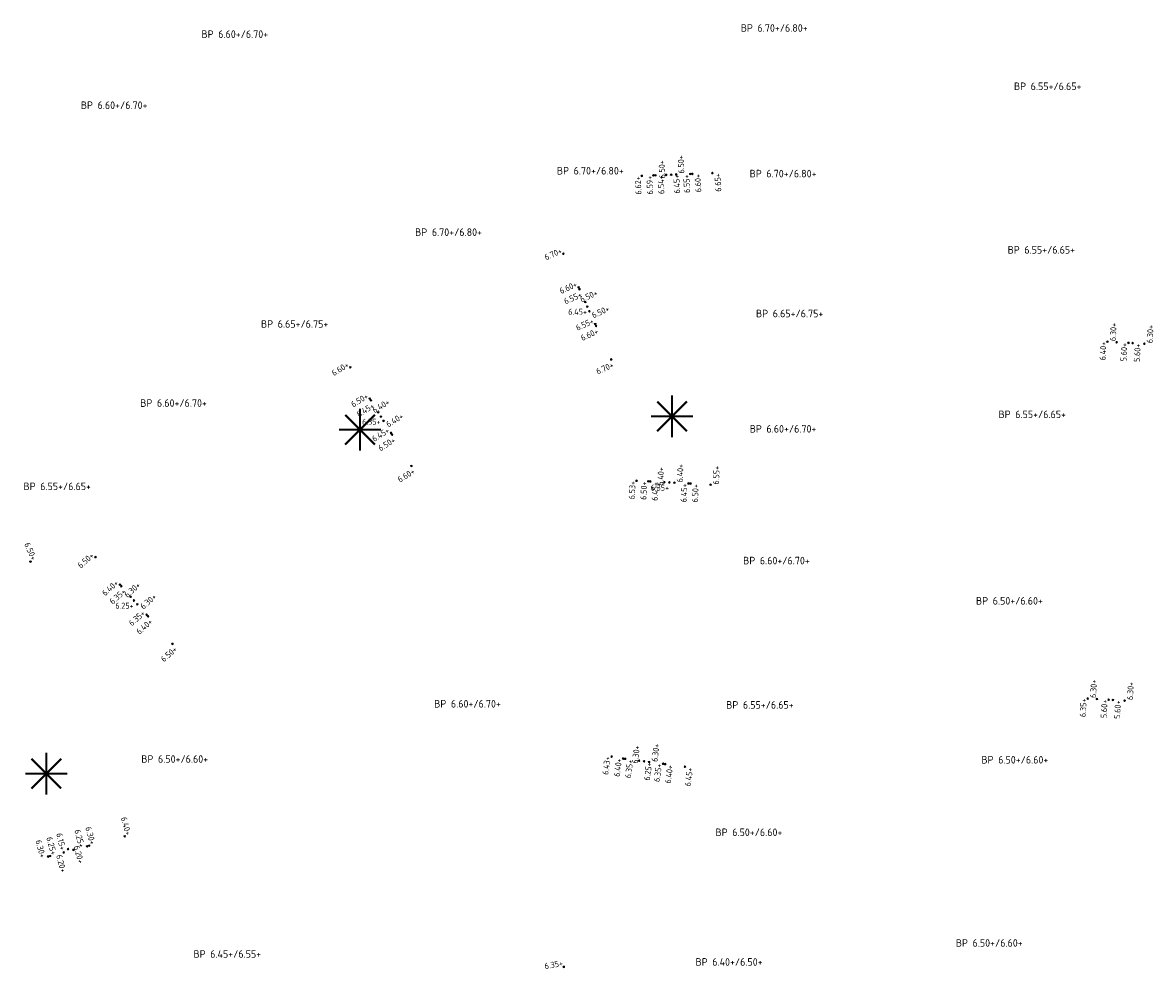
# Model space of a CAD drawing. Extents: x 168267 to 168723, y 448732 to 449595.
# Tile 30 of 32: x 168556 to 168690, y 449342 to 449455. Entities that reach past the tile are written whole.
import ezdxf
from ezdxf.enums import TextEntityAlignment as Align

# ---------------------------------------------------------------- set-up
doc = ezdxf.new("R2010")
doc.units = 0
doc.header["$MEASUREMENT"] = 0
for name, color, linetype, lineweight in [('N-PV-OG-SP_PEIL_0200_BOUWPEIL-T', 30, 'Continuous', 0), ('N-PV-OG-SP_PEIL_0500_KAVELPEIL-S', 140, 'Continuous', 0), ('N-PV-OG-SP_PEIL_0500_WEGPEIL-S', 210, 'Continuous', 0), ('N-PV-OG-SP_PEIL_0500_WEGPEIL_GOOT-S', 190, 'Continuous', 0), ('N-PV-OG-SP_PEIL_BOUWPEIL-S', 30, 'Continuous', 0), ('N-PV-VH-DREMPEL-S', 30, 'Continuous', 25)]:
    doc.layers.add(name, color=color, linetype=linetype, lineweight=lineweight)
doc.styles.add('NLCS-ISO', font='NLCS-ISO.ttf')

# ---------------------------------------------------------------- blocks, each defined once
blk = doc.blocks.new('*U7')
h = blk.add_hatch(color=256)
h.dxf.hatch_style = 1
edge = h.paths.add_edge_path()
edge.add_arc((0, 0), 0.25, 0, 360)
blk.add_circle((0, 0), 0.25)
at = {"ltscale": 0.1, "style": 'NLCS-ISO'}
blk.add_attdef('NAP', text='', height=1.8, dxfattribs=at).set_placement((-0.09233719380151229, -2.986305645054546), align=Align.BOTTOM_RIGHT)
blk = doc.blocks.new('SOG-PEIL_HD-SO')
h = blk.add_hatch(color=256)
h.dxf.hatch_style = 1
edge = h.paths.add_edge_path()
edge.add_arc((0, 0), 0.25, 0, 360)
blk.add_circle((0, 0), 0.25)
at = {"ltscale": 0.1, "style": 'NLCS-ISO'}
blk.add_attdef('NAP', text='', height=1.8, dxfattribs=at).set_placement((-0.0923371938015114, -0.2536943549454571), align=Align.BOTTOM_RIGHT)
blk = doc.blocks.new('*U3')
h = blk.add_hatch(color=256)
h.dxf.hatch_style = 1
edge = h.paths.add_edge_path()
edge.add_arc((0, 0), 0.25, 0, 360)
blk.add_circle((0, 0), 0.25)
at = {"ltscale": 0.1, "style": 'NLCS-ISO'}
blk.add_attdef('NAP', text='', height=1.8, dxfattribs=at).set_placement((-0.09233719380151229, -2.986305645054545), align=Align.BOTTOM_RIGHT)
blk = doc.blocks.new('*U4')
h = blk.add_hatch(color=256)
h.dxf.hatch_style = 1
edge = h.paths.add_edge_path()
edge.add_arc((0, 0), 0.25, 0, 360)
blk.add_circle((0, 0), 0.25)
at = {"ltscale": 0.1, "style": 'NLCS-ISO'}
blk.add_attdef('NAP', text='', height=1.8, dxfattribs=at).set_placement((4.412337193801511, -0.2536943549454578), align=Align.BOTTOM_RIGHT)
blk = doc.blocks.new('*U5')
h = blk.add_hatch(color=256)
h.dxf.hatch_style = 1
edge = h.paths.add_edge_path()
edge.add_arc((0, 0), 0.25, 0, 360)
blk.add_circle((0, 0), 0.25)
at = {"ltscale": 0.1, "style": 'NLCS-ISO'}
blk.add_attdef('NAP', text='', height=1.8, dxfattribs=at).set_placement((4.412337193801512, -2.986305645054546), align=Align.BOTTOM_RIGHT)
blk = doc.blocks.new('SOG-PEIL_BOUWPEIL-SO')
at = {"layer": 'Defpoints'}
blk.add_point((0, 0), dxfattribs=at)
at = {"layer": 'N-PV-OG-SP_PEIL_0200_BOUWPEIL-T', "style": 'NLCS-ISO'}
for tag, p in [('BOUWPEIL-DEF', (-4.400687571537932e-16, 0)), ('BOUWPEIL-SP', (-7.267471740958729e-17, 0))]:
    blk.add_attdef(tag, text='', height=0.9, dxfattribs=at).set_placement(p, align=Align.MIDDLE)
blk = doc.blocks.new('*U14')
h = blk.add_hatch(color=256)
h.dxf.hatch_style = 1
edge = h.paths.add_edge_path()
edge.add_arc((0, 0), 0.25, 0, 360)
blk.add_circle((0, 0), 0.25)
at = {"ltscale": 0.1, "style": 'NLCS-ISO'}
blk.add_attdef('NAP', text='', height=1.8, dxfattribs=at).set_placement((-0.09233719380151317, -0.2536943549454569), align=Align.BOTTOM_RIGHT)
blk = doc.blocks.new('*U8')
h = blk.add_hatch(color=256)
h.dxf.hatch_style = 1
edge = h.paths.add_edge_path()
edge.add_arc((0, 0), 0.25, 0, 360)
blk.add_circle((0, 0), 0.25)
at = {"ltscale": 0.1, "style": 'NLCS-ISO'}
blk.add_attdef('NAP', text='', height=1.8, dxfattribs=at).set_placement((4.412337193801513, -0.2536943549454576), align=Align.BOTTOM_RIGHT)
blk = doc.blocks.new('*U6')
h = blk.add_hatch(color=256)
h.dxf.hatch_style = 1
edge = h.paths.add_edge_path()
edge.add_arc((0, 0), 0.25, 0, 360)
blk.add_circle((0, 0), 0.25)
at = {"ltscale": 0.1, "style": 'NLCS-ISO'}
blk.add_attdef('NAP', text='', height=1.8, dxfattribs=at).set_placement((-0.0923371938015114, -0.2536943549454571), align=Align.BOTTOM_RIGHT)
blk = doc.blocks.new('SVH-DREMPEL_VERKEERSREMMER-S')
at = {"color": 0, "const_width": 0.05}
for points in [[(-0.3535533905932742, 0.3535533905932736), (0.3535533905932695, -0.3535533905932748)], [(0.3535533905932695, 0.3535533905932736), (-0.3535533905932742, -0.3535533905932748)], [(-7.105427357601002e-15, -0.4999999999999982), (-7.105427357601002e-15, 0.5)], [(-0.5000000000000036, 0), (0.4999999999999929, 0)]]:
    blk.add_lwpolyline(points, dxfattribs=at)

msp = doc.modelspace()

# ---------------------------------------------------------------- block references
at = {"layer": 'N-PV-OG-SP_PEIL_0500_KAVELPEIL-S'}
for name, p, xscale, yscale, zscale, rotation, values in [('SOG-PEIL_HD-SO', (168629.4684090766, 449436.7372914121), 0.4, 0.4, 0.4, 92.230126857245, {'NAP': '6.62+'}), ('*U3', (168637.862026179, 449437.0647308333), 0.4, 0.4, 0.4, 92.230126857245, {'NAP': '6.65+'}), ('SOG-PEIL_HD-SO', (168620.1502932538, 449427.4746347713), 0.4, 0.4, 0.4, 24.3522874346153, {'NAP': '6.70+'}), ('*U14', (168684.8222410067, 449417.0142377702), 0.4000000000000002, 0.4000000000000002, 0.4000000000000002, 86.78725002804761, {'NAP': '6.40+'}), ('SOG-PEIL_HD-SO', (168594.827832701, 449413.9707897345), 0.4, 0.4, 0.4, 31.79012409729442, {'NAP': '6.60+'}), ('*U3', (168602.0977996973, 449402.2410193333), 0.4, 0.4, 0.4, 31.79012409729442, {'NAP': '6.60+'}), ('SOG-PEIL_HD-SO', (168556.8161788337, 449390.8606506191), 0.4, 0.4, 0.4, 292.9877224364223, {'NAP': '6.50+'}), ('SOG-PEIL_HD-SO', (168564.5333953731, 449391.3997344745), 0.3999999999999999, 0.3999999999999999, 0.3999999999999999, 41.58691389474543, {'NAP': '6.50+'}), ('*U3', (168573.693218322, 449381.0780302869), 0.3999999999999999, 0.3999999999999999, 0.3999999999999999, 41.58691389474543, {'NAP': '6.50+'}), ('*U14', (168682.4737869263, 449374.5774767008), 0.4000000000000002, 0.4000000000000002, 0.4000000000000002, 86.78725002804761, {'NAP': '6.35+'}), ('*U3', (168634.6026062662, 449366.4746681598), 0.4, 0.4, 0.4, 82.51207221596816, {'NAP': '6.45+'}), ('SOG-PEIL_HD-SO', (168568.0128184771, 449358.2017718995), 0.4, 0.4, 0.4, 284.8593922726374, {'NAP': '6.40+'}), ('*U6', (168620.2038390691, 449342.6742674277), 0.4, 0.4, 0.4, 10.18735411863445, {'NAP': '6.35+'})]:
    msp.add_blockref(name, p, dxfattribs=dict(at, xscale=xscale, yscale=yscale, zscale=zscale, rotation=rotation)).add_auto_attribs(values)
ref = msp.add_blockref('*U5', (168637.6496759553, 449400.0060561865), dxfattribs=dict(at, xscale=0.4, yscale=0.4, zscale=0.4, rotation=87.12746620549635))
ref.add_attrib('NAP', '6.55+', dxfattribs={"layer": '0', "ltscale": 0.1, "height": 0.7200000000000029, "rotation": 87.12746620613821, "style": 'NLCS-ISO'}).set_placement((168638.9564030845, 449402.2122776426), align=Align.BOTTOM_RIGHT)
at = {"layer": 'N-PV-OG-SP_PEIL_0500_WEGPEIL-S'}
ref = msp.add_blockref('*U5', (168633.5652355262, 449436.8986320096), dxfattribs=dict(at, xscale=0.4, yscale=0.4, zscale=0.4, rotation=92.230126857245))
ref.add_attrib('NAP', '6.50+', dxfattribs={"layer": '0', "ltscale": 0.1, "height": 0.720000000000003, "rotation": 92.23012685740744, "style": 'NLCS-ISO'}).set_placement((168634.6705614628, 449439.2123310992), align=Align.BOTTOM_RIGHT)
for name, p, xscale, yscale, zscale, rotation, values in [('*U4', (168632.3661444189, 449436.8519360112), 0.4, 0.4, 0.4, 92.230126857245, {'NAP': '6.50+'}), ('SOG-PEIL_HD-SO', (168630.8473030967, 449436.7925786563), 0.4, 0.4, 0.4, 92.230126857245, {'NAP': '6.59+'}), ('*U3', (168631.0970053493, 449436.804779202), 0.4, 0.4, 0.4, 92.230126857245, {'NAP': '6.54+'}), ('SOG-PEIL_HD-SO', (168635.2339706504, 449436.9636173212), 0.4, 0.4, 0.4, 92.230126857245, {'NAP': '6.55+'}), ('*U3', (168635.4837812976, 449436.9733456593), 0.4, 0.4, 0.4, 92.230126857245, {'NAP': '6.60+'}), ('SOG-PEIL_HD-SO', (168621.9563688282, 449423.4843353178), 0.4, 0.4, 0.4, 24.3522874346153, {'NAP': '6.60+'}), ('*U3', (168622.0617047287, 449423.2576098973), 0.4, 0.4, 0.4, 24.3522874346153, {'NAP': '6.55+'}), ('*U4', (168622.7480732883, 449421.7351627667), 0.4, 0.4, 0.4, 24.3522874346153, {'NAP': '6.50+'}), ('SOG-PEIL_HD-SO', (168623.9315063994, 449419.1205144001), 0.4, 0.4, 0.4, 24.3522874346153, {'NAP': '6.55+'}), ('*U3', (168624.0345929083, 449418.8927575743), 0.4, 0.4, 0.4, 24.3522874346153, {'NAP': '6.60+'}), ('*U14', (168687.3139188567, 449416.8765099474), 0.4000000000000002, 0.4000000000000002, 0.4000000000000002, 86.78725002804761, {'NAP': '5.60+'}), ('*U3', (168687.8131567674, 449416.8489145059), 0.4000000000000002, 0.4000000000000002, 0.4000000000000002, 86.78725002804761, {'NAP': '5.60+'}), ('*U3', (168625.8406659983, 449414.9024594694), 0.4, 0.4, 0.4, 24.3522874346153, {'NAP': '6.70+'}), ('SOG-PEIL_HD-SO', (168597.1352577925, 449410.2478623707), 0.4, 0.4, 0.4, 31.79012409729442, {'NAP': '6.50+'}), ('*U3', (168597.2690570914, 449410.0366804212), 0.4, 0.4, 0.4, 31.79012409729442, {'NAP': '6.45+'}), ('*U4', (168598.1467319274, 449408.6158940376), 0.4, 0.4, 0.4, 31.79012409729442, {'NAP': '6.40+'}), ('SOG-PEIL_HD-SO', (168599.658674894, 449406.1764415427), 0.4, 0.4, 0.4, 31.79012409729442, {'NAP': '6.45+'}), ('*U3', (168599.7903772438, 449405.9639456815), 0.4, 0.4, 0.4, 31.79012409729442, {'NAP': '6.50+'}), ('*U4', (168632.1517637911, 449400.3072826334), 0.4, 0.4, 0.4, 87.12746620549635, {'NAP': '6.40+'}), ('SOG-PEIL_HD-SO', (168628.8559102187, 449400.4726589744), 0.4, 0.4, 0.4, 87.12746620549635, {'NAP': '6.53+'}), ('SOG-PEIL_HD-SO', (168630.2341761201, 449400.4035016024), 0.4, 0.4, 0.4, 87.12746620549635, {'NAP': '6.50+'}), ('*U3', (168630.48397391, 449400.3934451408), 0.4, 0.4, 0.4, 87.12746620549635, {'NAP': '6.45+'}), ('SOG-PEIL_HD-SO', (168635.0181576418, 449400.1634553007), 0.4, 0.4, 0.4, 87.12746620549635, {'NAP': '6.45+'}), ('*U3', (168635.2678435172, 449400.1509267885), 0.4, 0.4, 0.4, 87.12746620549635, {'NAP': '6.50+'}), ('SOG-PEIL_HD-SO', (168567.4406443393, 449388.1237152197), 0.3999999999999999, 0.3999999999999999, 0.3999999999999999, 41.58691389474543, {'NAP': '6.40+'}), ('*U3', (168567.6084260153, 449387.9383793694), 0.3999999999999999, 0.3999999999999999, 0.3999999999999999, 41.58691389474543, {'NAP': '6.35+'}), ('*U4', (168568.7150549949, 449386.6876518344), 0.3999999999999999, 0.3999999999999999, 0.3999999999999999, 41.58691389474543, {'NAP': '6.30+'}), ('SOG-PEIL_HD-SO', (168570.6200332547, 449384.5410363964), 0.3999999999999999, 0.3999999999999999, 0.3999999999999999, 41.58691389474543, {'NAP': '6.35+'}), ('*U3', (168570.7859721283, 449384.3540489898), 0.3999999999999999, 0.3999999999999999, 0.3999999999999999, 41.58691389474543, {'NAP': '6.40+'}), ('*U14', (168684.9654647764, 449374.439748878), 0.4000000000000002, 0.4000000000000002, 0.4000000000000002, 86.78725002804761, {'NAP': '5.60+'}), ('*U3', (168685.464702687, 449374.4121534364), 0.4000000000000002, 0.4000000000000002, 0.4000000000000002, 86.78725002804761, {'NAP': '5.60+'}), ('*U4', (168629.1495100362, 449367.1914141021), 0.4, 0.4, 0.4, 82.51207221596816, {'NAP': '6.30+'}), ('SOG-PEIL_HD-SO', (168625.8855352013, 449367.6814890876), 0.4, 0.4, 0.4, 82.51207221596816, {'NAP': '6.43+'}), ('SOG-PEIL_HD-SO', (168627.2458829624, 449367.4416230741), 0.4, 0.4, 0.4, 82.51207221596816, {'NAP': '6.40+'}), ('*U3', (168627.4940615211, 449367.411498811), 0.4, 0.4, 0.4, 82.51207221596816, {'NAP': '6.35+'}), ('SOG-PEIL_HD-SO', (168631.9950357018, 449366.8174038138), 0.4, 0.4, 0.4, 82.51207221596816, {'NAP': '6.35+'}), ('*U3', (168632.2429037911, 449366.7848245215), 0.4, 0.4, 0.4, 82.51207221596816, {'NAP': '6.40+'}), ('SOG-PEIL_HD-SO', (168559.1494812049, 449355.8501442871), 0.4, 0.4, 0.4, 284.8593922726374, {'NAP': '6.25+'}), ('*U3', (168563.5383011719, 449357.0120292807), 0.4, 0.4, 0.4, 284.8593922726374, {'NAP': '6.25+'}), ('SOG-PEIL_HD-SO', (168563.7792943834, 449357.0785299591), 0.4, 0.4, 0.4, 284.8593922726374, {'NAP': '6.30+'}), ('*U3', (168558.9078416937, 449355.7860323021), 0.4, 0.4, 0.4, 284.8593922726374, {'NAP': '6.30+'}), ('*U4', (168561.9235027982, 449356.5861498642), 0.4, 0.4, 0.4, 284.8593922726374, {'NAP': '6.20+'})]:
    msp.add_blockref(name, p, dxfattribs=dict(at, xscale=xscale, yscale=yscale, zscale=zscale, rotation=rotation)).add_auto_attribs(values)
ref = msp.add_blockref('*U5', (168623.2428885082, 449420.6419299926), dxfattribs=dict(at, xscale=0.4, yscale=0.4, zscale=0.4, rotation=24.3522874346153))
ref.add_attrib('NAP', '6.50+', dxfattribs={"layer": '0', "ltscale": 0.1, "height": 0.720000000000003, "rotation": 24.35228743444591, "style": 'NLCS-ISO'}).set_placement((168625.8025066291, 449420.4892735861), align=Align.BOTTOM_RIGHT)
ref = msp.add_blockref('*U8', (168685.9160527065, 449416.9537771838), dxfattribs=dict(at, xscale=0.4000000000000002, yscale=0.4000000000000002, zscale=0.4000000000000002, rotation=86.78725002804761))
ref.add_attrib('NAP', '6.30+', dxfattribs={"layer": '0', "ltscale": 0.1, "height": 0.72, "rotation": 86.78725002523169, "style": 'NLCS-ISO'}).set_placement((168686.1445304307, 449419.2134588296), align=Align.BOTTOM_RIGHT)
ref = msp.add_blockref('*U5', (168689.2110229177, 449416.7716472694), dxfattribs=dict(at, xscale=0.4000000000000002, yscale=0.4000000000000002, zscale=0.4000000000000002, rotation=86.78725002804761))
ref.add_attrib('NAP', '6.30+', dxfattribs={"layer": '0', "ltscale": 0.1, "height": 0.72, "rotation": 86.78725003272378, "style": 'NLCS-ISO'}).set_placement((168690.530827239, 449418.9700706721), align=Align.BOTTOM_RIGHT)
ref = msp.add_blockref('*U5', (168598.7789031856, 449407.5959138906), dxfattribs=dict(at, xscale=0.4, yscale=0.4, zscale=0.4, rotation=31.79012409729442))
ref.add_attrib('NAP', '6.40+', dxfattribs={"layer": '0', "ltscale": 0.1, "height": 0.720000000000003, "rotation": 31.79012409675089, "style": 'NLCS-ISO'}).set_placement((168601.3367458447, 449407.7758856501), align=Align.BOTTOM_RIGHT)
ref = msp.add_blockref('*U5', (168633.3502559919, 449400.24714575), dxfattribs=dict(at, xscale=0.4, yscale=0.4, zscale=0.4, rotation=87.12746620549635))
ref.add_attrib('NAP', '6.40+', dxfattribs={"layer": '0', "ltscale": 0.1, "height": 0.720000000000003, "rotation": 87.12746620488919, "style": 'NLCS-ISO'}).set_placement((168634.6569831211, 449402.453367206), align=Align.BOTTOM_RIGHT)
ref = msp.add_blockref('*U5', (168569.5115615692, 449385.7901122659), dxfattribs=dict(at, xscale=0.3999999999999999, yscale=0.3999999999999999, zscale=0.3999999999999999, rotation=41.58691389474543))
ref.add_attrib('NAP', '6.30+', dxfattribs={"layer": '0', "ltscale": 0.1, "height": 0.7200000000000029, "rotation": 41.58691389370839, "style": 'NLCS-ISO'}).set_placement((168572.0014813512, 449386.4026874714), align=Align.BOTTOM_RIGHT)
ref = msp.add_blockref('*U8', (168683.5675986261, 449374.5170161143), dxfattribs=dict(at, xscale=0.4000000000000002, yscale=0.4000000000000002, zscale=0.4000000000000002, rotation=86.78725002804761))
ref.add_attrib('NAP', '6.30+', dxfattribs={"layer": '0', "ltscale": 0.1, "height": 0.72, "rotation": 86.78725002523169, "style": 'NLCS-ISO'}).set_placement((168683.7960763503, 449376.7766977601), align=Align.BOTTOM_RIGHT)
ref = msp.add_blockref('*U5', (168686.8625688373, 449374.3348862), dxfattribs=dict(at, xscale=0.4000000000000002, yscale=0.4000000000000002, zscale=0.4000000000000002, rotation=86.78725002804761))
ref.add_attrib('NAP', '6.30+', dxfattribs={"layer": '0', "ltscale": 0.1, "height": 0.72, "rotation": 86.78725003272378, "style": 'NLCS-ISO'}).set_placement((168688.1823731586, 449376.5333096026), align=Align.BOTTOM_RIGHT)
ref = msp.add_blockref('*U5', (168630.3392768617, 449367.0350334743), dxfattribs=dict(at, xscale=0.4, yscale=0.4, zscale=0.4, rotation=82.51207221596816))
ref.add_attrib('NAP', '6.30+', dxfattribs={"layer": '0', "ltscale": 0.1, "height": 0.720000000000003, "rotation": 82.51207221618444, "style": 'NLCS-ISO'}).set_placement((168631.8192940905, 449369.1289527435), align=Align.BOTTOM_RIGHT)
ref = msp.add_blockref('*U5', (168560.7636331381, 449356.2784123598), dxfattribs=dict(at, xscale=0.4, yscale=0.4, zscale=0.4, rotation=284.8593922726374))
ref.add_attrib('NAP', '6.20+', dxfattribs={"layer": '0', "ltscale": 0.1, "height": 0.720000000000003, "rotation": 284.8593922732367, "style": 'NLCS-ISO'}).set_placement((168560.1909214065, 449353.7790223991), align=Align.BOTTOM_RIGHT)
at = {"layer": 'N-PV-OG-SP_PEIL_0500_WEGPEIL_GOOT-S'}
for p, xscale, yscale, zscale, rotation, values in [((168632.9656396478, 449436.8765848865), 0.3999999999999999, 0.3999999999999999, 0.3999999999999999, 92.22999999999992, {'NAP': '6.45+'}), ((168629.7443919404, 449367.1132239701), 0.3999999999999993, 0.3999999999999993, 0.3999999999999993, 82.51000000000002, {'NAP': '6.25+'}), ((168561.2799878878, 449356.6714116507), 0.4, 0.4, 0.4, 282.3514587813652, {'NAP': '6.15+'})]:
    msp.add_blockref('*U7', p, dxfattribs=dict(at, xscale=xscale, yscale=yscale, zscale=zscale, rotation=rotation)).add_auto_attribs(values)
at = {"layer": 'N-PV-OG-SP_PEIL_0500_WEGPEIL_GOOT-S', "xscale": 0.4, "yscale": 0.4, "zscale": 0.4}
for p, values in [((168622.9952096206, 449421.1891457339), {'NAP': '6.45+'}), ((168598.4628175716, 449408.1059039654), {'NAP': '6.35+'}), ((168632.7510098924, 449400.2772142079), {'NAP': '6.35+'}), ((168569.1133446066, 449386.2388411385), {'NAP': '6.25+'})]:
    msp.add_blockref('*U7', p, dxfattribs=at).add_auto_attribs(values)
at = {"layer": 'N-PV-OG-SP_PEIL_BOUWPEIL-S'}
ref = msp.add_blockref('SOG-PEIL_BOUWPEIL-SO', (168581.1035760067, 449453.5867638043), dxfattribs=at)
ref.add_attrib('BOUWPEIL-SP', 'BP 6.60+/6.70+', dxfattribs={"layer": 'N-PV-OG-SP_PEIL_0200_BOUWPEIL-T', "height": 0.8999999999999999, "style": 'NLCS-ISO'}).set_placement((168581.1035760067, 449453.5867638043), align=Align.MIDDLE)
ref = msp.add_blockref('SOG-PEIL_BOUWPEIL-SO', (168645.2156036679, 449454.3195845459), dxfattribs=at)
ref.add_attrib('BOUWPEIL-SP', 'BP 6.70+/6.80+', dxfattribs={"layer": 'N-PV-OG-SP_PEIL_0200_BOUWPEIL-T', "height": 0.8999999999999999, "style": 'NLCS-ISO'}).set_placement((168645.2156036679, 449454.3195845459), align=Align.MIDDLE)
ref = msp.add_blockref('SOG-PEIL_BOUWPEIL-SO', (168677.7209079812, 449447.3911862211), dxfattribs=at)
ref.add_attrib('BOUWPEIL-SP', 'BP 6.55+/6.65+', dxfattribs={"layer": 'N-PV-OG-SP_PEIL_0200_BOUWPEIL-T', "height": 0.8999999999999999, "style": 'NLCS-ISO'}).set_placement((168677.7209079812, 449447.3911862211), align=Align.MIDDLE)
ref = msp.add_blockref('SOG-PEIL_BOUWPEIL-SO', (168566.7613337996, 449445.1381736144), dxfattribs=at)
ref.add_attrib('BOUWPEIL-SP', 'BP 6.60+/6.70+', dxfattribs={"layer": 'N-PV-OG-SP_PEIL_0200_BOUWPEIL-T', "height": 0.8999999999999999, "style": 'NLCS-ISO'}).set_placement((168566.7613337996, 449445.1381736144), align=Align.MIDDLE)
ref = msp.add_blockref('SOG-PEIL_BOUWPEIL-SO', (168623.3587558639, 449437.3441610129), dxfattribs=at)
ref.add_attrib('BOUWPEIL-SP', 'BP 6.70+/6.80+', dxfattribs={"layer": 'N-PV-OG-SP_PEIL_0200_BOUWPEIL-T', "height": 0.8999999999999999, "style": 'NLCS-ISO'}).set_placement((168623.3587558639, 449437.3441610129), align=Align.MIDDLE)
ref = msp.add_blockref('SOG-PEIL_BOUWPEIL-SO', (168646.2678016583, 449437.0079024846), dxfattribs=at)
ref.add_attrib('BOUWPEIL-SP', 'BP 6.70+/6.80+', dxfattribs={"layer": 'N-PV-OG-SP_PEIL_0200_BOUWPEIL-T', "height": 0.8999999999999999, "style": 'NLCS-ISO'}).set_placement((168646.2678016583, 449437.0079024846), align=Align.MIDDLE)
ref = msp.add_blockref('SOG-PEIL_BOUWPEIL-SO', (168606.5059396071, 449430.0404307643), dxfattribs=at)
ref.add_attrib('BOUWPEIL-SP', 'BP 6.70+/6.80+', dxfattribs={"layer": 'N-PV-OG-SP_PEIL_0200_BOUWPEIL-T', "height": 0.8999999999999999, "style": 'NLCS-ISO'}).set_placement((168606.5059396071, 449430.0404307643), align=Align.MIDDLE)
ref = msp.add_blockref('SOG-PEIL_BOUWPEIL-SO', (168676.9666174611, 449427.939524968), dxfattribs=at)
ref.add_attrib('BOUWPEIL-SP', 'BP 6.55+/6.65+', dxfattribs={"layer": 'N-PV-OG-SP_PEIL_0200_BOUWPEIL-T', "height": 0.8999999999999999, "style": 'NLCS-ISO'}).set_placement((168676.9666174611, 449427.939524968), align=Align.MIDDLE)
ref = msp.add_blockref('SOG-PEIL_BOUWPEIL-SO', (168647.0482278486, 449420.3658506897), dxfattribs=at)
ref.add_attrib('BOUWPEIL-SP', 'BP 6.65+/6.75+', dxfattribs={"layer": 'N-PV-OG-SP_PEIL_0200_BOUWPEIL-T', "height": 0.8999999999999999, "style": 'NLCS-ISO'}).set_placement((168647.0482278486, 449420.3658506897), align=Align.MIDDLE)
ref = msp.add_blockref('SOG-PEIL_BOUWPEIL-SO', (168588.2124782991, 449419.1188209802), dxfattribs=at)
ref.add_attrib('BOUWPEIL-SP', 'BP 6.65+/6.75+', dxfattribs={"layer": 'N-PV-OG-SP_PEIL_0200_BOUWPEIL-T', "height": 0.8999999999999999, "style": 'NLCS-ISO'}).set_placement((168588.2124782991, 449419.1188209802), align=Align.MIDDLE)
ref = msp.add_blockref('SOG-PEIL_BOUWPEIL-SO', (168573.820980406, 449409.719107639), dxfattribs=at)
ref.add_attrib('BOUWPEIL-SP', 'BP 6.60+/6.70+', dxfattribs={"layer": 'N-PV-OG-SP_PEIL_0200_BOUWPEIL-T', "height": 0.8999999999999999, "style": 'NLCS-ISO'}).set_placement((168573.820980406, 449409.719107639), align=Align.MIDDLE)
ref = msp.add_blockref('SOG-PEIL_BOUWPEIL-SO', (168675.8819033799, 449408.3758485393), dxfattribs=at)
ref.add_attrib('BOUWPEIL-SP', 'BP 6.55+/6.65+', dxfattribs={"layer": 'N-PV-OG-SP_PEIL_0200_BOUWPEIL-T', "height": 0.8999999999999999, "style": 'NLCS-ISO'}).set_placement((168675.8819033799, 449408.3758485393), align=Align.MIDDLE)
ref = msp.add_blockref('SOG-PEIL_BOUWPEIL-SO', (168646.2643252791, 449406.654961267), dxfattribs=at)
ref.add_attrib('BOUWPEIL-SP', 'BP 6.60+/6.70+', dxfattribs={"layer": 'N-PV-OG-SP_PEIL_0200_BOUWPEIL-T', "height": 0.8999999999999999, "style": 'NLCS-ISO'}).set_placement((168646.2643252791, 449406.654961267), align=Align.MIDDLE)
ref = msp.add_blockref('SOG-PEIL_BOUWPEIL-SO', (168559.9924756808, 449399.8132577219), dxfattribs=at)
ref.add_attrib('BOUWPEIL-SP', 'BP 6.55+/6.65+', dxfattribs={"layer": 'N-PV-OG-SP_PEIL_0200_BOUWPEIL-T', "height": 0.8999999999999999, "style": 'NLCS-ISO'}).set_placement((168559.9924756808, 449399.8132577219), align=Align.MIDDLE)
ref = msp.add_blockref('SOG-PEIL_BOUWPEIL-SO', (168645.4803808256, 449390.9853801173), dxfattribs=at)
ref.add_attrib('BOUWPEIL-SP', 'BP 6.60+/6.70+', dxfattribs={"layer": 'N-PV-OG-SP_PEIL_0200_BOUWPEIL-T', "height": 0.8999999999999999, "style": 'NLCS-ISO'}).set_placement((168645.4803808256, 449390.9853801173), align=Align.MIDDLE)
ref = msp.add_blockref('SOG-PEIL_BOUWPEIL-SO', (168673.1718354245, 449386.2026658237), dxfattribs=at)
ref.add_attrib('BOUWPEIL-SP', 'BP 6.50+/6.60+', dxfattribs={"layer": 'N-PV-OG-SP_PEIL_0200_BOUWPEIL-T', "height": 0.8999999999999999, "style": 'NLCS-ISO'}).set_placement((168673.1718354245, 449386.2026658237), align=Align.MIDDLE)
ref = msp.add_blockref('SOG-PEIL_BOUWPEIL-SO', (168608.761942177, 449373.955002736), dxfattribs=at)
ref.add_attrib('BOUWPEIL-SP', 'BP 6.60+/6.70+', dxfattribs={"layer": 'N-PV-OG-SP_PEIL_0200_BOUWPEIL-T', "height": 0.8999999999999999, "style": 'NLCS-ISO'}).set_placement((168608.761942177, 449373.955002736), align=Align.MIDDLE)
ref = msp.add_blockref('SOG-PEIL_BOUWPEIL-SO', (168643.5160590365, 449373.8244327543), dxfattribs=at)
ref.add_attrib('BOUWPEIL-SP', 'BP 6.55+/6.65+', dxfattribs={"layer": 'N-PV-OG-SP_PEIL_0200_BOUWPEIL-T', "height": 0.8999999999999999, "style": 'NLCS-ISO'}).set_placement((168643.5160590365, 449373.8244327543), align=Align.MIDDLE)
ref = msp.add_blockref('SOG-PEIL_BOUWPEIL-SO', (168573.9564443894, 449367.3861190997), dxfattribs=at)
ref.add_attrib('BOUWPEIL-SP', 'BP 6.50+/6.60+', dxfattribs={"layer": 'N-PV-OG-SP_PEIL_0200_BOUWPEIL-T', "height": 0.8999999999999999, "style": 'NLCS-ISO'}).set_placement((168573.9564443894, 449367.3861190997), align=Align.MIDDLE)
ref = msp.add_blockref('SOG-PEIL_BOUWPEIL-SO', (168673.8184419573, 449367.298655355), dxfattribs=at)
ref.add_attrib('BOUWPEIL-SP', 'BP 6.50+/6.60+', dxfattribs={"layer": 'N-PV-OG-SP_PEIL_0200_BOUWPEIL-T', "height": 0.8999999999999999, "style": 'NLCS-ISO'}).set_placement((168673.8184419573, 449367.298655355), align=Align.MIDDLE)
ref = msp.add_blockref('SOG-PEIL_BOUWPEIL-SO', (168642.2095268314, 449358.6771551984), dxfattribs=at)
ref.add_attrib('BOUWPEIL-SP', 'BP 6.50+/6.60+', dxfattribs={"layer": 'N-PV-OG-SP_PEIL_0200_BOUWPEIL-T', "height": 0.8999999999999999, "style": 'NLCS-ISO'}).set_placement((168642.2095268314, 449358.6771551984), align=Align.MIDDLE)
ref = msp.add_blockref('SOG-PEIL_BOUWPEIL-SO', (168670.7745578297, 449345.515431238), dxfattribs=at)
ref.add_attrib('BOUWPEIL-SP', 'BP 6.50+/6.60+', dxfattribs={"layer": 'N-PV-OG-SP_PEIL_0200_BOUWPEIL-T', "height": 0.8999999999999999, "style": 'NLCS-ISO'}).set_placement((168670.7745578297, 449345.515431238), align=Align.MIDDLE)
ref = msp.add_blockref('SOG-PEIL_BOUWPEIL-SO', (168580.2094764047, 449344.2022763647), dxfattribs=at)
ref.add_attrib('BOUWPEIL-SP', 'BP 6.45+/6.55+', dxfattribs={"layer": 'N-PV-OG-SP_PEIL_0200_BOUWPEIL-T', "height": 0.8999999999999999, "style": 'NLCS-ISO'}).set_placement((168580.2094764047, 449344.2022763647), align=Align.MIDDLE)
ref = msp.add_blockref('SOG-PEIL_BOUWPEIL-SO', (168639.8489994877, 449343.2582502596), dxfattribs=at)
ref.add_attrib('BOUWPEIL-SP', 'BP 6.40+/6.50+', dxfattribs={"layer": 'N-PV-OG-SP_PEIL_0200_BOUWPEIL-T', "height": 0.8999999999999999, "style": 'NLCS-ISO'}).set_placement((168639.8489994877, 449343.2582502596), align=Align.MIDDLE)
at = {"layer": 'N-PV-VH-DREMPEL-S', "xscale": 5, "yscale": 5, "zscale": 5}
for p in [(168633.0704329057, 449408.1356685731), (168595.9872947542, 449406.548124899), (168558.69459041, 449365.6574314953)]:
    msp.add_blockref('SVH-DREMPEL_VERKEERSREMMER-S', p, dxfattribs=at)

doc.saveas('drawing.dxf')
